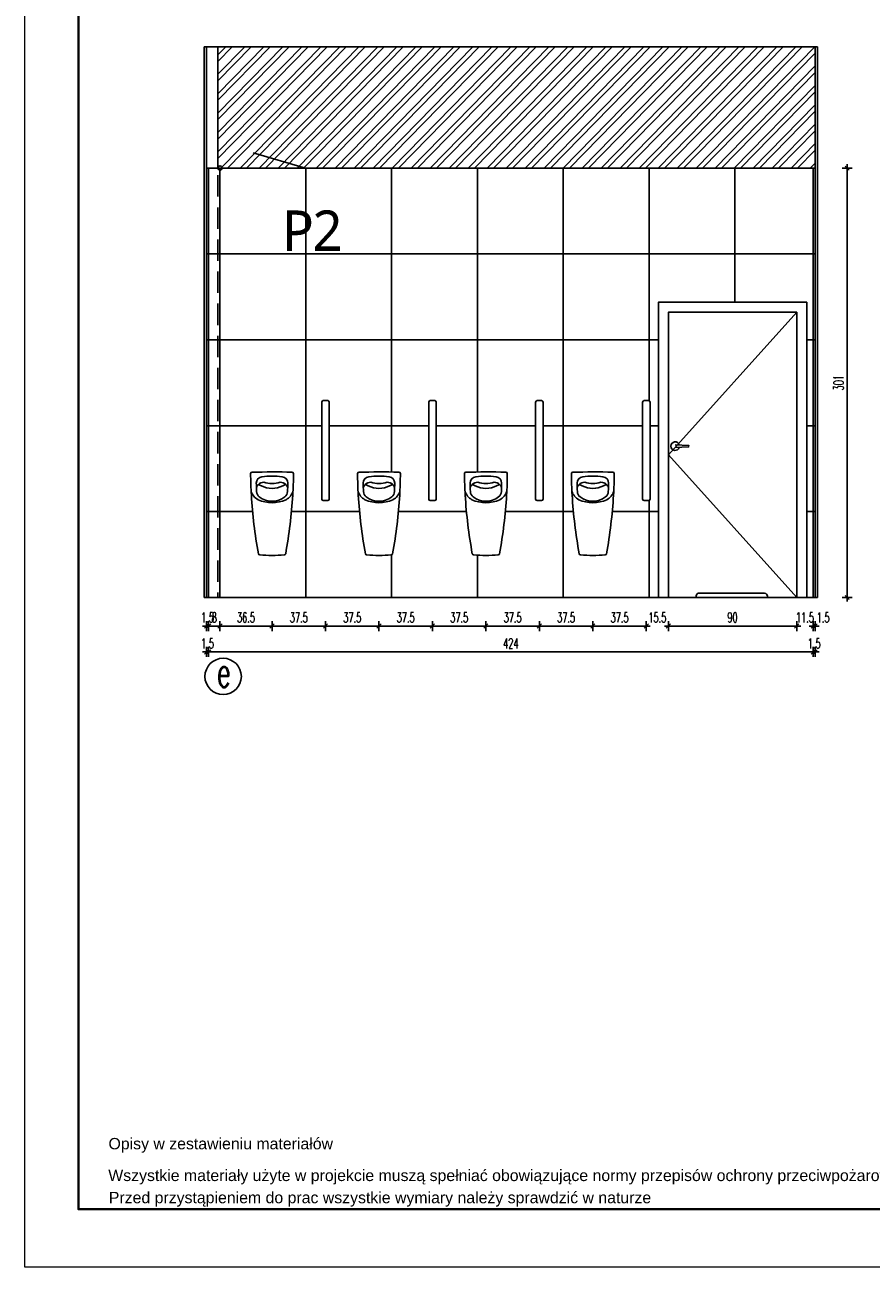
# Model space of a CAD drawing. Header units: centimetres. Extents: x -15121 to 30567, y -60641 to 0.
# Tile 169 of 256: x 10389 to 10983, y -27541 to -26670. Entities that reach past the tile are written whole.
import ezdxf

# ---------------------------------------------------------------- set-up
doc = ezdxf.new("R2010")
doc.units = ezdxf.units.CM
doc.header["$LTSCALE"] = 60
doc.linetypes.add('( Dashed )', pattern=[0.75, 0.5, -0.25])
doc.layers.add('A Obramowanie', color=7, linetype='Continuous', lineweight=15, plot=False)
doc.layers.add('A Ramka', color=5, linetype='Continuous', lineweight=40)
doc.layers.add('AIKA tabelka ogólna 25', color=7, linetype='Continuous', lineweight=20)
for name, color, linetype in [('AIKA oznaczenia okładzin', 5, 'Continuous'), ('AIKA oznaczenia widoków', 30, 'Continuous'), ('AIKA powierzchnie', 6, 'Continuous'), ('AIKA sanitariaty', 7, 'Continuous'), ('AIKA sufity podwieszane', 8, 'Continuous'), ('AIKA TYNK', 5, 'Continuous'), ('AIKA widoki wymiarowanie', 7, 'Continuous'), ('AIKA widokowe', 7, 'Continuous'), ('AIKA ŚCIANA', 8, 'Continuous')]:
    doc.layers.add(name, color=color, linetype=linetype)
doc.styles.add('Annotative', font='arial.ttf')
doc.styles.add('RomanS', font='romans.shx')
doc.styles.add('SŁAWKA', font='simplex.shx', dxfattribs={"height": 12.5})
doc.styles.add('wymiar', font='txt.shx', dxfattribs={"width": 0.6})
doc.dimstyles.new('Dwudziestka', dxfattribs={"dimtxt": 7, "dimasz": 0.7, "dimexe": 5, "dimexo": 0, "dimgap": 2.5, "dimtad": 1, "dimtoh": 1, "dimdec": 3, "dimrnd": 0.5, "dimdsep": 46, "dimtxsty": 'wymiar', "dimblk": 'znacznik', "dimcen": 0, "dimdle": 5, "dimse1": 1, "dimse2": 1, "dimclrd": 256, "dimclre": 256, "dimclrt": 256, "dimadec": 0, "dimazin": 0, "dimtfac": 0.4, "dimtdec": 3, "dimtix": 1, "dimtofl": 0, "dimtmove": 2, "dimatfit": 3, "dimldrblk": 'znacznik', "dimfxl": 1, "dimtolj": 1, "dimarcsym": 0})
pattern_1 = [(45.6, (4466.2785, -1566.11), (-6.8053523, 6.6642933), []), (45.6, (4470.768, -1566.063), (-6.8053523, 6.6642933), [])]

# ---------------------------------------------------------------- blocks, each defined once
blk = doc.blocks.new('SL pisuar przod')
at = {"layer": 'AIKA sanitariaty'}
blk.add_lwpolyline([(18.84, 42.19, 0.017225), (19.33, 57.24, 0.395332), (18.31, 58.25, 0.012627), (-9.67, 58.24, 0.390246), (-10.67, 57.24, 0.017225), (-10.19, 42.19, 0.030383), (-5.23, 1.05, 0.341898), (-4.32, 0.23, 0.018087), (4.33, -0.08, 0.018087), (12.97, 0.23, 0.341898), (13.89, 1.05, 0.030383)], format="xyb", close=True, dxfattribs=at)
for centre, radius, start, end in [((-2.21, 50.63), 4.5, 96.86898, 180.85539), ((4.33, 0.46), 55.1, 82.61749, 97.38251), ((10.87, 50.63), 4.5, 359.14461, 83.13102), ((-1.13, 47.35), 9.47, 194.50766, 242.57722), ((192.38, 53.53), 199.12, 180.85539, 182.56959), ((-0.89, 45.21), 6.23, 135, 157.63807), ((-1.54, 44.83), 5, 182.56959, 232.11046), ((-1.49, 45.89), 5.32, 88.77604, 135.56873), ((-7.33, 41.98), 7.91, 58.05139, 75.05437), ((4.45, 63.15), 16.33, 242.28656, 269.57806), ((4.06, 66.44), 16.17, 250.35577, 270.95071), ((4.2, 63.15), 16.33, 270.42194, 297.71344), ((4.59, 66.44), 16.17, 269.04929, 289.64423), ((10.14, 45.89), 5.32, 44.43127, 91.22396), ((15.98, 41.98), 7.91, 104.94563, 121.94861), ((10.19, 44.83), 5, 307.88954, 357.43041), ((9.54, 45.21), 6.23, 22.36193, 45), ((9.78, 47.35), 9.47, 297.42278, 345.49234), ((-183.73, 53.53), 199.12, 357.43041, 359.14461), ((4.33, 60.65), 23.82, 245.66247, 294.33753), ((4.33, 52.37), 14.55, 232.11042, 307.88958)]:
    blk.add_arc(centre, radius, start, end, dxfattribs=at)
blk = doc.blocks.new('znacznik')
at = {"color": 0}
for points in [[(-4, 0), (4, 0)], [(0, -5), (0, 5)]]:
    blk.add_lwpolyline(points, dxfattribs=at)
at = {"color": 1}
blk.add_lwpolyline([(-2.1, -2.1), (2.1, 2.1)], dxfattribs=at)
blk = doc.blocks.new('*D6396')
at = {"layer": 'AIKA widoki wymiarowanie', "lineweight": -2, "transparency": 16777216}
for p, q in [((10515.74, -27091.63), (10515.04, -27091.63)), ((10518.64, -27091.63), (10519.34, -27091.63))]:
    blk.add_line(p, q, dxfattribs=at)
at = {"layer": 'Defpoints', "color": 0, "transparency": 16777216}
for p in [(10516.44, -27071.59), (10517.94, -27071.59), (10517.94, -27091.63)]:
    blk.add_point(p, dxfattribs=at)
at = {"layer": 'AIKA widoki wymiarowanie', "lineweight": -2, "transparency": 16777216, "xscale": 0.7, "yscale": 0.7, "zscale": 0.7}
blk.add_blockref('znacznik', (10516.44, -27091.63), dxfattribs=at)
at = {"layer": 'AIKA widoki wymiarowanie', "lineweight": -2, "transparency": 16777216, "xscale": 0.7, "yscale": 0.7, "zscale": 0.7, "rotation": 180}
blk.add_blockref('znacznik', (10517.94, -27091.63), dxfattribs=at)
at = {"layer": 'AIKA widoki wymiarowanie', "transparency": 16777216, "insert": (10517.19, -27085.63), "char_height": 7, "attachment_point": 5, "style": 'wymiar'}
blk.add_mtext('\\A1;1.5', dxfattribs=at)
blk = doc.blocks.new('*D6397')
at = {"layer": 'AIKA widoki wymiarowanie', "lineweight": -2, "transparency": 16777216}
blk.add_line((10518.64, -27091.63), (10525.24, -27091.63), dxfattribs=at)
at = {"layer": 'Defpoints', "color": 0, "transparency": 16777216}
for p in [(10517.94, -27071.59), (10525.94, -27071.59), (10525.94, -27091.63)]:
    blk.add_point(p, dxfattribs=at)
at = {"layer": 'AIKA widoki wymiarowanie', "lineweight": -2, "transparency": 16777216, "xscale": 0.7, "yscale": 0.7, "zscale": 0.7, "rotation": 180}
blk.add_blockref('znacznik', (10517.94, -27091.63), dxfattribs=at)
at = {"layer": 'AIKA widoki wymiarowanie', "lineweight": -2, "transparency": 16777216, "xscale": 0.7, "yscale": 0.7, "zscale": 0.7}
blk.add_blockref('znacznik', (10525.94, -27091.63), dxfattribs=at)
at = {"layer": 'AIKA widoki wymiarowanie', "transparency": 16777216, "insert": (10521.94, -27085.63), "char_height": 7, "attachment_point": 5, "style": 'wymiar'}
blk.add_mtext('\\A1;8', dxfattribs=at)
blk = doc.blocks.new('*D6398')
at = {"layer": 'AIKA widoki wymiarowanie', "lineweight": -2, "transparency": 16777216}
blk.add_line((10526.64, -27091.63), (10561.75, -27091.63), dxfattribs=at)
at = {"layer": 'Defpoints', "color": 0, "transparency": 16777216}
for p in [(10562.45, -27042.09), (10525.94, -27071.59), (10562.45, -27091.63)]:
    blk.add_point(p, dxfattribs=at)
at = {"layer": 'AIKA widoki wymiarowanie', "lineweight": -2, "transparency": 16777216, "xscale": 0.7, "yscale": 0.7, "zscale": 0.7, "rotation": 180}
blk.add_blockref('znacznik', (10525.94, -27091.63), dxfattribs=at)
at = {"layer": 'AIKA widoki wymiarowanie', "lineweight": -2, "transparency": 16777216, "xscale": 0.7, "yscale": 0.7, "zscale": 0.7}
blk.add_blockref('znacznik', (10562.45, -27091.63), dxfattribs=at)
at = {"layer": 'AIKA widoki wymiarowanie', "transparency": 16777216, "insert": (10544.2, -27085.63), "char_height": 7, "attachment_point": 5, "style": 'wymiar'}
blk.add_mtext('\\A1;36.5', dxfattribs=at)
blk = doc.blocks.new('*D6399')
at = {"layer": 'AIKA widoki wymiarowanie', "lineweight": -2, "transparency": 16777216}
blk.add_line((10563.15, -27091.63), (10599.24, -27091.63), dxfattribs=at)
at = {"layer": 'Defpoints', "color": 0, "transparency": 16777216}
for p in [(10599.94, -27003.59), (10562.45, -27042.09), (10599.94, -27091.63)]:
    blk.add_point(p, dxfattribs=at)
at = {"layer": 'AIKA widoki wymiarowanie', "lineweight": -2, "transparency": 16777216, "xscale": 0.7, "yscale": 0.7, "zscale": 0.7, "rotation": 180}
blk.add_blockref('znacznik', (10562.45, -27091.63), dxfattribs=at)
at = {"layer": 'AIKA widoki wymiarowanie', "lineweight": -2, "transparency": 16777216, "xscale": 0.7, "yscale": 0.7, "zscale": 0.7}
blk.add_blockref('znacznik', (10599.94, -27091.63), dxfattribs=at)
at = {"layer": 'AIKA widoki wymiarowanie', "transparency": 16777216, "insert": (10581.2, -27085.63), "char_height": 7, "attachment_point": 5, "style": 'wymiar'}
blk.add_mtext('\\A1;37.5', dxfattribs=at)
blk = doc.blocks.new('*D6400')
at = {"layer": 'AIKA widoki wymiarowanie', "lineweight": -2, "transparency": 16777216}
blk.add_line((10600.64, -27091.63), (10636.74, -27091.63), dxfattribs=at)
at = {"layer": 'Defpoints', "color": 0, "transparency": 16777216}
for p in [(10637.44, -26983.59), (10599.94, -27003.59), (10637.44, -27091.63)]:
    blk.add_point(p, dxfattribs=at)
at = {"layer": 'AIKA widoki wymiarowanie', "lineweight": -2, "transparency": 16777216, "xscale": 0.7, "yscale": 0.7, "zscale": 0.7, "rotation": 180}
blk.add_blockref('znacznik', (10599.94, -27091.63), dxfattribs=at)
at = {"layer": 'AIKA widoki wymiarowanie', "lineweight": -2, "transparency": 16777216, "xscale": 0.7, "yscale": 0.7, "zscale": 0.7}
blk.add_blockref('znacznik', (10637.44, -27091.63), dxfattribs=at)
at = {"layer": 'AIKA widoki wymiarowanie', "transparency": 16777216, "insert": (10618.69, -27085.63), "char_height": 7, "attachment_point": 5, "style": 'wymiar'}
blk.add_mtext('\\A1;37.5', dxfattribs=at)
blk = doc.blocks.new('*D6401')
at = {"layer": 'AIKA widoki wymiarowanie', "lineweight": -2, "transparency": 16777216}
blk.add_line((10638.14, -27091.63), (10674.24, -27091.63), dxfattribs=at)
at = {"layer": 'Defpoints', "color": 0, "transparency": 16777216}
for p in [(10637.44, -26983.59), (10674.94, -27003.59), (10674.94, -27091.63)]:
    blk.add_point(p, dxfattribs=at)
at = {"layer": 'AIKA widoki wymiarowanie', "lineweight": -2, "transparency": 16777216, "xscale": 0.7, "yscale": 0.7, "zscale": 0.7, "rotation": 180}
blk.add_blockref('znacznik', (10637.44, -27091.63), dxfattribs=at)
at = {"layer": 'AIKA widoki wymiarowanie', "lineweight": -2, "transparency": 16777216, "xscale": 0.7, "yscale": 0.7, "zscale": 0.7}
blk.add_blockref('znacznik', (10674.94, -27091.63), dxfattribs=at)
at = {"layer": 'AIKA widoki wymiarowanie', "transparency": 16777216, "insert": (10656.19, -27085.63), "char_height": 7, "attachment_point": 5, "style": 'wymiar'}
blk.add_mtext('\\A1;37.5', dxfattribs=at)
blk = doc.blocks.new('*D6402')
at = {"layer": 'AIKA widoki wymiarowanie', "lineweight": -2, "transparency": 16777216}
blk.add_line((10675.64, -27091.63), (10711.74, -27091.63), dxfattribs=at)
at = {"layer": 'Defpoints', "color": 0, "transparency": 16777216}
for p in [(10712.44, -26983.59), (10674.94, -27003.59), (10712.44, -27091.63)]:
    blk.add_point(p, dxfattribs=at)
at = {"layer": 'AIKA widoki wymiarowanie', "lineweight": -2, "transparency": 16777216, "xscale": 0.7, "yscale": 0.7, "zscale": 0.7, "rotation": 180}
blk.add_blockref('znacznik', (10674.94, -27091.63), dxfattribs=at)
at = {"layer": 'AIKA widoki wymiarowanie', "lineweight": -2, "transparency": 16777216, "xscale": 0.7, "yscale": 0.7, "zscale": 0.7}
blk.add_blockref('znacznik', (10712.44, -27091.63), dxfattribs=at)
at = {"layer": 'AIKA widoki wymiarowanie', "transparency": 16777216, "insert": (10693.69, -27085.63), "char_height": 7, "attachment_point": 5, "style": 'wymiar'}
blk.add_mtext('\\A1;37.5', dxfattribs=at)
blk = doc.blocks.new('*D6403')
at = {"layer": 'AIKA widoki wymiarowanie', "lineweight": -2, "transparency": 16777216}
blk.add_line((10713.14, -27091.63), (10749.24, -27091.63), dxfattribs=at)
at = {"layer": 'Defpoints', "color": 0, "transparency": 16777216}
for p in [(10712.44, -26983.59), (10749.94, -27003.59), (10749.94, -27091.63)]:
    blk.add_point(p, dxfattribs=at)
at = {"layer": 'AIKA widoki wymiarowanie', "lineweight": -2, "transparency": 16777216, "xscale": 0.7, "yscale": 0.7, "zscale": 0.7, "rotation": 180}
blk.add_blockref('znacznik', (10712.44, -27091.63), dxfattribs=at)
at = {"layer": 'AIKA widoki wymiarowanie', "lineweight": -2, "transparency": 16777216, "xscale": 0.7, "yscale": 0.7, "zscale": 0.7}
blk.add_blockref('znacznik', (10749.94, -27091.63), dxfattribs=at)
at = {"layer": 'AIKA widoki wymiarowanie', "transparency": 16777216, "insert": (10731.19, -27085.63), "char_height": 7, "attachment_point": 5, "style": 'wymiar'}
blk.add_mtext('\\A1;37.5', dxfattribs=at)
blk = doc.blocks.new('*D6404')
at = {"layer": 'AIKA widoki wymiarowanie', "lineweight": -2, "transparency": 16777216}
blk.add_line((10750.64, -27091.63), (10786.74, -27091.63), dxfattribs=at)
at = {"layer": 'Defpoints', "color": 0, "transparency": 16777216}
for p in [(10787.44, -26983.59), (10749.94, -27003.59), (10787.44, -27091.63)]:
    blk.add_point(p, dxfattribs=at)
at = {"layer": 'AIKA widoki wymiarowanie', "lineweight": -2, "transparency": 16777216, "xscale": 0.7, "yscale": 0.7, "zscale": 0.7, "rotation": 180}
blk.add_blockref('znacznik', (10749.94, -27091.63), dxfattribs=at)
at = {"layer": 'AIKA widoki wymiarowanie', "lineweight": -2, "transparency": 16777216, "xscale": 0.7, "yscale": 0.7, "zscale": 0.7}
blk.add_blockref('znacznik', (10787.44, -27091.63), dxfattribs=at)
at = {"layer": 'AIKA widoki wymiarowanie', "transparency": 16777216, "insert": (10768.69, -27085.63), "char_height": 7, "attachment_point": 5, "style": 'wymiar'}
blk.add_mtext('\\A1;37.5', dxfattribs=at)
blk = doc.blocks.new('*D6405')
at = {"layer": 'AIKA widoki wymiarowanie', "lineweight": -2, "transparency": 16777216}
blk.add_line((10788.14, -27091.63), (10824.24, -27091.63), dxfattribs=at)
at = {"layer": 'Defpoints', "color": 0, "transparency": 16777216}
for p in [(10787.44, -26983.59), (10824.94, -27003.59), (10824.94, -27091.63)]:
    blk.add_point(p, dxfattribs=at)
at = {"layer": 'AIKA widoki wymiarowanie', "lineweight": -2, "transparency": 16777216, "xscale": 0.7, "yscale": 0.7, "zscale": 0.7, "rotation": 180}
blk.add_blockref('znacznik', (10787.44, -27091.63), dxfattribs=at)
at = {"layer": 'AIKA widoki wymiarowanie', "lineweight": -2, "transparency": 16777216, "xscale": 0.7, "yscale": 0.7, "zscale": 0.7}
blk.add_blockref('znacznik', (10824.94, -27091.63), dxfattribs=at)
at = {"layer": 'AIKA widoki wymiarowanie', "transparency": 16777216, "insert": (10806.19, -27085.63), "char_height": 7, "attachment_point": 5, "style": 'wymiar'}
blk.add_mtext('\\A1;37.5', dxfattribs=at)
blk = doc.blocks.new('*D6406')
at = {"layer": 'AIKA widoki wymiarowanie', "lineweight": -2, "transparency": 16777216}
for p, q in [((10824.24, -27091.63), (10823.54, -27091.63)), ((10841.14, -27091.63), (10841.84, -27091.63))]:
    blk.add_line(p, q, dxfattribs=at)
at = {"layer": 'Defpoints', "color": 0, "transparency": 16777216}
for p in [(10824.94, -27003.59), (10840.44, -27071.59), (10840.44, -27091.63)]:
    blk.add_point(p, dxfattribs=at)
at = {"layer": 'AIKA widoki wymiarowanie', "lineweight": -2, "transparency": 16777216, "xscale": 0.7, "yscale": 0.7, "zscale": 0.7}
blk.add_blockref('znacznik', (10824.94, -27091.63), dxfattribs=at)
at = {"layer": 'AIKA widoki wymiarowanie', "lineweight": -2, "transparency": 16777216, "xscale": 0.7, "yscale": 0.7, "zscale": 0.7, "rotation": 180}
blk.add_blockref('znacznik', (10840.44, -27091.63), dxfattribs=at)
at = {"layer": 'AIKA widoki wymiarowanie', "transparency": 16777216, "insert": (10832.69, -27085.63), "char_height": 7, "attachment_point": 5, "style": 'wymiar'}
blk.add_mtext('\\A1;15.5', dxfattribs=at)
blk = doc.blocks.new('*D6407')
at = {"layer": 'AIKA widoki wymiarowanie', "lineweight": -2, "transparency": 16777216}
blk.add_line((10841.14, -27091.63), (10929.74, -27091.63), dxfattribs=at)
at = {"layer": 'Defpoints', "color": 0, "transparency": 16777216}
for p in [(10840.44, -27071.59), (10930.44, -27071.59), (10930.44, -27091.63)]:
    blk.add_point(p, dxfattribs=at)
at = {"layer": 'AIKA widoki wymiarowanie', "lineweight": -2, "transparency": 16777216, "xscale": 0.7, "yscale": 0.7, "zscale": 0.7, "rotation": 180}
blk.add_blockref('znacznik', (10840.44, -27091.63), dxfattribs=at)
at = {"layer": 'AIKA widoki wymiarowanie', "lineweight": -2, "transparency": 16777216, "xscale": 0.7, "yscale": 0.7, "zscale": 0.7}
blk.add_blockref('znacznik', (10930.44, -27091.63), dxfattribs=at)
at = {"layer": 'AIKA widoki wymiarowanie', "transparency": 16777216, "insert": (10885.44, -27085.63), "char_height": 7, "attachment_point": 5, "style": 'wymiar'}
blk.add_mtext('\\A1;90', dxfattribs=at)
blk = doc.blocks.new('*D6408')
at = {"layer": 'AIKA widoki wymiarowanie', "lineweight": -2, "transparency": 16777216}
for p, q in [((10929.74, -27091.63), (10929.04, -27091.63)), ((10942.64, -27091.63), (10943.34, -27091.63))]:
    blk.add_line(p, q, dxfattribs=at)
at = {"layer": 'Defpoints', "color": 0, "transparency": 16777216}
for p in [(10930.44, -27071.59), (10941.94, -27071.59), (10941.94, -27091.63)]:
    blk.add_point(p, dxfattribs=at)
at = {"layer": 'AIKA widoki wymiarowanie', "lineweight": -2, "transparency": 16777216, "xscale": 0.7, "yscale": 0.7, "zscale": 0.7}
blk.add_blockref('znacznik', (10930.44, -27091.63), dxfattribs=at)
at = {"layer": 'AIKA widoki wymiarowanie', "lineweight": -2, "transparency": 16777216, "xscale": 0.7, "yscale": 0.7, "zscale": 0.7, "rotation": 180}
blk.add_blockref('znacznik', (10941.94, -27091.63), dxfattribs=at)
at = {"layer": 'AIKA widoki wymiarowanie', "transparency": 16777216, "insert": (10936.19, -27085.63), "char_height": 7, "attachment_point": 5, "style": 'wymiar'}
blk.add_mtext('\\A1;11.5', dxfattribs=at)
blk = doc.blocks.new('*D6409')
at = {"layer": 'AIKA widoki wymiarowanie', "lineweight": -2, "transparency": 16777216}
for p, q in [((10941.24, -27091.63), (10940.54, -27091.63)), ((10944.11, -27091.63), (10944.81, -27091.63))]:
    blk.add_line(p, q, dxfattribs=at)
at = {"layer": 'Defpoints', "color": 0, "transparency": 16777216}
for p in [(10941.94, -27071.59), (10943.41, -27071.59), (10943.41, -27091.63)]:
    blk.add_point(p, dxfattribs=at)
at = {"layer": 'AIKA widoki wymiarowanie', "lineweight": -2, "transparency": 16777216, "xscale": 0.7, "yscale": 0.7, "zscale": 0.7}
blk.add_blockref('znacznik', (10941.94, -27091.63), dxfattribs=at)
at = {"layer": 'AIKA widoki wymiarowanie', "lineweight": -2, "transparency": 16777216, "xscale": 0.7, "yscale": 0.7, "zscale": 0.7, "rotation": 180}
blk.add_blockref('znacznik', (10943.41, -27091.63), dxfattribs=at)
at = {"layer": 'AIKA widoki wymiarowanie', "transparency": 16777216, "insert": (10948.96, -27085.63), "char_height": 7, "attachment_point": 5, "style": 'wymiar'}
blk.add_mtext('\\A1;1.5', dxfattribs=at)
blk = doc.blocks.new('*D6300')
at = {"layer": 'AIKA widoki wymiarowanie', "lineweight": -2, "transparency": 16777216}
for p, q in [((10515.74, -27109.8), (10515.04, -27109.8)), ((10518.64, -27109.8), (10519.34, -27109.8))]:
    blk.add_line(p, q, dxfattribs=at)
at = {"layer": 'Defpoints', "color": 0, "transparency": 16777216}
for p in [(10516.44, -27071.59), (10517.94, -27071.59), (10517.94, -27109.8)]:
    blk.add_point(p, dxfattribs=at)
at = {"layer": 'AIKA widoki wymiarowanie', "lineweight": -2, "transparency": 16777216, "xscale": 0.7, "yscale": 0.7, "zscale": 0.7}
blk.add_blockref('znacznik', (10516.44, -27109.8), dxfattribs=at)
at = {"layer": 'AIKA widoki wymiarowanie', "lineweight": -2, "transparency": 16777216, "xscale": 0.7, "yscale": 0.7, "zscale": 0.7, "rotation": 180}
blk.add_blockref('znacznik', (10517.94, -27109.8), dxfattribs=at)
at = {"layer": 'AIKA widoki wymiarowanie', "transparency": 16777216, "insert": (10517.19, -27103.8), "char_height": 7, "attachment_point": 5, "style": 'wymiar'}
blk.add_mtext('\\A1;1.5', dxfattribs=at)
blk = doc.blocks.new('*D6301')
at = {"layer": 'AIKA widoki wymiarowanie', "lineweight": -2, "transparency": 16777216}
blk.add_line((10518.64, -27109.8), (10941.24, -27109.8), dxfattribs=at)
at = {"layer": 'Defpoints', "color": 0, "transparency": 16777216}
for p in [(10517.94, -27071.59), (10941.94, -27071.59), (10941.94, -27109.8)]:
    blk.add_point(p, dxfattribs=at)
at = {"layer": 'AIKA widoki wymiarowanie', "lineweight": -2, "transparency": 16777216, "xscale": 0.7, "yscale": 0.7, "zscale": 0.7, "rotation": 180}
blk.add_blockref('znacznik', (10517.94, -27109.8), dxfattribs=at)
at = {"layer": 'AIKA widoki wymiarowanie', "lineweight": -2, "transparency": 16777216, "xscale": 0.7, "yscale": 0.7, "zscale": 0.7}
blk.add_blockref('znacznik', (10941.94, -27109.8), dxfattribs=at)
at = {"layer": 'AIKA widoki wymiarowanie', "transparency": 16777216, "insert": (10729.94, -27103.8), "char_height": 7, "attachment_point": 5, "style": 'wymiar'}
blk.add_mtext('\\A1;424', dxfattribs=at)
blk = doc.blocks.new('*D6302')
at = {"layer": 'AIKA widoki wymiarowanie', "lineweight": -2, "transparency": 16777216}
for p, q in [((10941.24, -27109.8), (10940.54, -27109.8)), ((10944.11, -27109.8), (10944.81, -27109.8))]:
    blk.add_line(p, q, dxfattribs=at)
at = {"layer": 'Defpoints', "color": 0, "transparency": 16777216}
for p in [(10941.94, -27071.59), (10943.41, -27071.59), (10943.41, -27109.8)]:
    blk.add_point(p, dxfattribs=at)
at = {"layer": 'AIKA widoki wymiarowanie', "lineweight": -2, "transparency": 16777216, "xscale": 0.7, "yscale": 0.7, "zscale": 0.7}
blk.add_blockref('znacznik', (10941.94, -27109.8), dxfattribs=at)
at = {"layer": 'AIKA widoki wymiarowanie', "lineweight": -2, "transparency": 16777216, "xscale": 0.7, "yscale": 0.7, "zscale": 0.7, "rotation": 180}
blk.add_blockref('znacznik', (10943.41, -27109.8), dxfattribs=at)
at = {"layer": 'AIKA widoki wymiarowanie', "transparency": 16777216, "insert": (10942.67, -27103.8), "char_height": 7, "attachment_point": 5, "style": 'wymiar'}
blk.add_mtext('\\A1;1.5', dxfattribs=at)
blk = doc.blocks.new('*D6410')
at = {"layer": 'AIKA widoki wymiarowanie', "lineweight": -2, "transparency": 16777216}
blk.add_line((10965.82, -26771.29), (10965.82, -27070.89), dxfattribs=at)
at = {"layer": 'Defpoints', "color": 0, "transparency": 16777216}
for p in [(10746.48, -26770.59), (10746.48, -27071.59), (10965.82, -27071.59)]:
    blk.add_point(p, dxfattribs=at)
at = {"layer": 'AIKA widoki wymiarowanie', "lineweight": -2, "transparency": 16777216, "xscale": 0.7, "yscale": 0.7, "zscale": 0.7}
for p, rotation in [((10965.82, -26770.59), 90), ((10965.82, -27071.59), 270)]:
    blk.add_blockref('znacznik', p, dxfattribs=dict(at, rotation=rotation))
at = {"layer": 'AIKA widoki wymiarowanie', "transparency": 16777216, "insert": (10959.82, -26921.09), "char_height": 7, "attachment_point": 5, "rotation": 90, "style": 'wymiar'}
blk.add_mtext('\\A1;301', dxfattribs=at)

msp = doc.modelspace()

# ---------------------------------------------------------------- hatches: boundary and pattern name
at = {"layer": 'AIKA sufity podwieszane', "transparency": 33554610}
h = msp.add_hatch(dxfattribs=at)
h.set_pattern_fill('ANSI32', color=8, angle=0.6)
h.set_pattern_definition(pattern_1)
h.paths.add_polyline_path([(11584.9494, -26117.5987), (11157.9494, -26117.5987), (11157.9494, -26202.5987), (11584.9494, -26202.5987)])
h.paths.add_polyline_path([(12081.094, -27428.3228), (12163.2602, -27428.3228), (12163.2602, -27404.0522), (12081.094, -27404.0522)], flags=9)
h.paths.add_polyline_path([(12114.3702, -27401.1671), (12330.3134, -27401.1671), (12330.3134, -27377.6842), (12114.3702, -27377.6842)], flags=9)
h.paths.add_polyline_path([(12002.4864, -27495.7987), (12060.0402, -27495.7987), (12060.0402, -27471.4304), (12002.4864, -27471.4304)], flags=9)
h.paths.add_polyline_path([(11930.778, -27431.4066), (12012.9714, -27431.4066), (12012.9714, -27407.1523), (11930.778, -27407.1523)], flags=9)
h.paths.add_polyline_path([(12003.6509, -27363.3126), (12519.4158, -27363.3126), (12519.4158, -27327.3381), (12003.6509, -27327.3381)], flags=9)
h.paths.add_polyline_path([(11967.1775, -27382.7098), (12564.7628, -27382.7098), (12564.7628, -27357.3546), (11967.1775, -27357.3546)], flags=9)
h.paths.add_polyline_path([(12288.6922, -27501.0627), (12423.7404, -27501.0627), (12423.7404, -27470.1832), (12288.6922, -27470.1832)], flags=9)
h.paths.add_polyline_path([(11932.4463, -27495.6231), (12002.4419, -27495.6231), (12002.4419, -27470.9456), (11932.4463, -27470.9456)], flags=9)
h.paths.add_polyline_path([(11932.4843, -27462.0595), (11994.0262, -27462.0595), (11994.0262, -27437.8052), (11932.4843, -27437.8052)], flags=9)
h.paths.add_polyline_path([(12074.5007, -27495.5716), (12259.3272, -27495.5716), (12259.3272, -27471.2033), (12074.5007, -27471.2033)], flags=9)
h.paths.add_polyline_path([(12083.149, -27467.6483), (12496.2862, -27467.6483), (12496.2862, -27436.3619), (12083.149, -27436.3619)], flags=9)
h.paths.add_polyline_path([(12483.5205, -27493.9928), (12503.8627, -27493.9928), (12503.8627, -27470.0477), (12483.5205, -27470.0477)], flags=9)
h.paths.add_polyline_path([(11513.2396, -27035.7614), (11551.7125, -27035.7592), (11551.7101, -26993.8772), (11513.2372, -26993.8794)], flags=9)
h.paths.add_polyline_path([(11060.4933, -27035.7614), (11098.9662, -27035.7592), (11098.9638, -26993.8772), (11060.4909, -26993.8794)], flags=9)
h.paths.add_polyline_path([(11919.1026, -26980.6538), (11990.4597, -26980.6538), (11990.4597, -26967.1538), (11919.1026, -26967.1538)], flags=9)
h.paths.add_polyline_path([(11917.5413, -27058.0538), (11988.8984, -27058.0538), (11988.8984, -27044.5538), (11917.5413, -27044.5538)], flags=9)
h.paths.add_polyline_path([(11700.1916, -26844.6838), (11755.1529, -26844.6806), (11755.1495, -26784.8493), (11700.1882, -26784.8524)], flags=9)
h.paths.add_polyline_path([(11427.3267, -26845.5688), (11482.288, -26845.5656), (11482.2845, -26785.7342), (11427.3233, -26785.7374)], flags=9)
h.paths.add_polyline_path([(11294.0432, -26979.8538), (11365.4003, -26979.8538), (11365.4003, -26966.3538), (11294.0432, -26966.3538)], flags=9)
h.paths.add_polyline_path([(11295.6045, -27057.2538), (11366.9616, -27057.2538), (11366.9616, -27043.7538), (11295.6045, -27043.7538)], flags=9)
h.paths.add_polyline_path([(11521.8166, -26931.977), (11552.5502, -26931.977), (11552.5502, -26881.6152), (11521.8166, -26881.6152)], flags=9)
h.paths.add_polyline_path([(11232.9438, -26931.977), (11263.6773, -26931.977), (11263.6773, -26881.6152), (11232.9438, -26881.6152)], flags=9)
h.paths.add_polyline_path([(11157.3038, -26932.0267), (11188.0374, -26932.0267), (11188.0374, -26881.6649), (11157.3038, -26881.6649)], flags=9)
h.paths.add_polyline_path([(11072.9438, -26931.977), (11103.6773, -26931.977), (11103.6773, -26881.6152), (11072.9438, -26881.6152)], flags=9)
h.paths.add_polyline_path([(11054.4564, -26845.5688), (11109.4177, -26845.5656), (11109.4142, -26785.7342), (11054.4529, -26785.7374)], flags=9)
h.paths.add_polyline_path([(10559.4245, -26844.6838), (10614.3858, -26844.6806), (10614.3823, -26784.8493), (10559.421, -26784.8524)], flags=9)
h.paths.add_polyline_path([(12171.0529, -26276.6882), (12226.0142, -26276.685), (12226.0107, -26216.8536), (12171.0495, -26216.8568)], flags=9)
h.paths.add_polyline_path([(11673.2315, -26276.5731), (11728.1928, -26276.57), (11728.1894, -26216.7386), (11673.2281, -26216.7417)], flags=9)
h.paths.add_polyline_path([(10783.8877, -26276.6882), (10838.8489, -26276.685), (10838.8455, -26216.8536), (10783.8842, -26216.8568)], flags=9)
h.paths.add_polyline_path([(10559.4245, -26276.6882), (10614.3858, -26276.685), (10614.3823, -26216.8536), (10559.421, -26216.8568)], flags=9)
h.paths.add_polyline_path([(10474.541, -26085.4251), (10703.7361, -26085.4251), (10703.7361, -26028.0612), (10474.541, -26028.0612)], flags=9)
h = msp.add_hatch(dxfattribs=at)
h.set_pattern_fill('ANSI32', color=8, angle=0.6)
h.set_pattern_definition(pattern_1)
h.paths.add_polyline_path([(12093.9146, -26117.5987), (11666.9146, -26117.5987), (11666.9146, -26202.5987, -1), (11669.9146, -26202.5987), (12092.4146, -26202.5987), (12093.9146, -26202.5987)])
h.paths.add_polyline_path([(12081.094, -27428.3228), (12163.2602, -27428.3228), (12163.2602, -27404.0522), (12081.094, -27404.0522)], flags=9)
h.paths.add_polyline_path([(12114.3702, -27401.1671), (12330.3134, -27401.1671), (12330.3134, -27377.6842), (12114.3702, -27377.6842)], flags=9)
h.paths.add_polyline_path([(12002.4864, -27495.7987), (12060.0402, -27495.7987), (12060.0402, -27471.4304), (12002.4864, -27471.4304)], flags=9)
h.paths.add_polyline_path([(11930.778, -27431.4066), (12012.9714, -27431.4066), (12012.9714, -27407.1523), (11930.778, -27407.1523)], flags=9)
h.paths.add_polyline_path([(12003.6509, -27363.3126), (12519.4158, -27363.3126), (12519.4158, -27327.3381), (12003.6509, -27327.3381)], flags=9)
h.paths.add_polyline_path([(11967.1775, -27382.7098), (12564.7628, -27382.7098), (12564.7628, -27357.3546), (11967.1775, -27357.3546)], flags=9)
h.paths.add_polyline_path([(12288.6922, -27501.0627), (12423.7404, -27501.0627), (12423.7404, -27470.1832), (12288.6922, -27470.1832)], flags=9)
h.paths.add_polyline_path([(11932.4463, -27495.6231), (12002.4419, -27495.6231), (12002.4419, -27470.9456), (11932.4463, -27470.9456)], flags=9)
h.paths.add_polyline_path([(11932.4843, -27462.0595), (11994.0262, -27462.0595), (11994.0262, -27437.8052), (11932.4843, -27437.8052)], flags=9)
h.paths.add_polyline_path([(12074.5007, -27495.5716), (12259.3272, -27495.5716), (12259.3272, -27471.2033), (12074.5007, -27471.2033)], flags=9)
h.paths.add_polyline_path([(12083.149, -27467.6483), (12496.2862, -27467.6483), (12496.2862, -27436.3619), (12083.149, -27436.3619)], flags=9)
h.paths.add_polyline_path([(12483.5205, -27493.9928), (12503.8627, -27493.9928), (12503.8627, -27470.0477), (12483.5205, -27470.0477)], flags=9)
h.paths.add_polyline_path([(11513.2396, -27035.7614), (11551.7125, -27035.7592), (11551.7101, -26993.8772), (11513.2372, -26993.8794)], flags=9)
h.paths.add_polyline_path([(11060.4933, -27035.7614), (11098.9662, -27035.7592), (11098.9638, -26993.8772), (11060.4909, -26993.8794)], flags=9)
h.paths.add_polyline_path([(11919.1026, -26980.6538), (11990.4597, -26980.6538), (11990.4597, -26967.1538), (11919.1026, -26967.1538)], flags=9)
h.paths.add_polyline_path([(11917.5413, -27058.0538), (11988.8984, -27058.0538), (11988.8984, -27044.5538), (11917.5413, -27044.5538)], flags=9)
h.paths.add_polyline_path([(11700.1916, -26844.6838), (11755.1529, -26844.6806), (11755.1495, -26784.8493), (11700.1882, -26784.8524)], flags=9)
h.paths.add_polyline_path([(11427.3267, -26845.5688), (11482.288, -26845.5656), (11482.2845, -26785.7342), (11427.3233, -26785.7374)], flags=9)
h.paths.add_polyline_path([(11294.0432, -26979.8538), (11365.4003, -26979.8538), (11365.4003, -26966.3538), (11294.0432, -26966.3538)], flags=9)
h.paths.add_polyline_path([(11295.6045, -27057.2538), (11366.9616, -27057.2538), (11366.9616, -27043.7538), (11295.6045, -27043.7538)], flags=9)
h.paths.add_polyline_path([(11521.8166, -26931.977), (11552.5502, -26931.977), (11552.5502, -26881.6152), (11521.8166, -26881.6152)], flags=9)
h.paths.add_polyline_path([(11232.9438, -26931.977), (11263.6773, -26931.977), (11263.6773, -26881.6152), (11232.9438, -26881.6152)], flags=9)
h.paths.add_polyline_path([(11157.3038, -26932.0267), (11188.0374, -26932.0267), (11188.0374, -26881.6649), (11157.3038, -26881.6649)], flags=9)
h.paths.add_polyline_path([(11072.9438, -26931.977), (11103.6773, -26931.977), (11103.6773, -26881.6152), (11072.9438, -26881.6152)], flags=9)
h.paths.add_polyline_path([(11054.4564, -26845.5688), (11109.4177, -26845.5656), (11109.4142, -26785.7342), (11054.4529, -26785.7374)], flags=9)
h.paths.add_polyline_path([(10559.4245, -26844.6838), (10614.3858, -26844.6806), (10614.3823, -26784.8493), (10559.421, -26784.8524)], flags=9)
h.paths.add_polyline_path([(12171.0529, -26276.6882), (12226.0142, -26276.685), (12226.0107, -26216.8536), (12171.0495, -26216.8568)], flags=9)
h.paths.add_polyline_path([(11673.2315, -26276.5731), (11728.1928, -26276.57), (11728.1894, -26216.7386), (11673.2281, -26216.7417)], flags=9)
h.paths.add_polyline_path([(10783.8877, -26276.6882), (10838.8489, -26276.685), (10838.8455, -26216.8536), (10783.8842, -26216.8568)], flags=9)
h.paths.add_polyline_path([(10559.4245, -26276.6882), (10614.3858, -26276.685), (10614.3823, -26216.8536), (10559.421, -26216.8568)], flags=9)
h.paths.add_polyline_path([(10474.541, -26085.4251), (10703.7361, -26085.4251), (10703.7361, -26028.0612), (10474.541, -26028.0612)], flags=9)
h = msp.add_hatch(dxfattribs=at)
h.set_pattern_fill('ANSI32', color=8, angle=0.6)
h.set_pattern_definition(pattern_1)
h.paths.add_polyline_path([(10943.4415, -26685.5943), (10943.4075, -26685.5943), (10524.4415, -26685.5943), (10524.4415, -26770.5943, -1), (10527.4415, -26770.5943), (10941.9415, -26770.5943), (10943.4415, -26770.5943)])
h.paths.add_polyline_path([(11272.8026, -26685.5943), (11048.3026, -26685.5943), (11048.3026, -26770.5943), (11272.8026, -26770.5943)])
h.paths.add_polyline_path([(11294.3026, -26685.5943), (11272.8026, -26685.5943), (11272.8026, -26770.5943), (11292.8026, -26770.5943), (11294.3026, -26770.5943)])
h.paths.add_polyline_path([(11043.721, -26754.8502), (11054.221, -26754.8502), (11054.221, -26744.3502), (11043.721, -26744.3502)], flags=9)
h.paths.add_polyline_path([(11082.471, -26754.8502), (11092.971, -26754.8502), (11092.971, -26744.3502), (11082.471, -26744.3502)], flags=24)
h.paths.add_polyline_path([(11160.9026, -26754.8502), (11170.7026, -26754.8502), (11170.7026, -26744.3502), (11160.9026, -26744.3502)], flags=24)
h.paths.add_polyline_path([(11244.0526, -26754.8502), (11254.5526, -26754.8502), (11254.5526, -26744.3502), (11244.0526, -26744.3502)], flags=24)
h.paths.add_polyline_path([(11288.3026, -26754.8502), (11298.8026, -26754.8502), (11298.8026, -26744.3502), (11288.3026, -26744.3502)], flags=9)

# ---------------------------------------------------------------- linework, layer by layer
at = {"layer": 'A Obramowanie', "transparency": 33554610}
msp.add_lwpolyline([(12622.2057, -27541.1294), (10389.0664, -27541.1294), (10389.0664, -25975.0194), (12622.2057, -25975.0194)], close=True, dxfattribs=at)
at = {"layer": 'A Ramka', "transparency": 33554610}
msp.add_lwpolyline([(12584.6108, -26015.5744), (10426.6614, -26015.5744), (10426.6614, -27500.5744), (12584.6108, -27500.5744)], close=True, dxfattribs=at)
at = {"layer": 'AIKA oznaczenia widoków'}
msp.add_circle((10528.1563, -27126.972), 12.7586, dxfattribs=at)
at = {"layer": 'AIKA powierzchnie', "color": 2}
msp.add_lwpolyline([(10941.9415, -26770.5943), (10517.9415, -26770.5943), (10517.9415, -27071.5943), (10840.4415, -27071.5943), (10840.4415, -26871.5943), (10930.4415, -26871.5943), (10930.4415, -27071.5943), (10941.9415, -27071.5943)], close=True, dxfattribs=at)
at = {"layer": 'AIKA sanitariaty', "color": 7}
msp.add_line((10524.4415, -26770.5943), (10524.4415, -26685.5943), dxfattribs=at)
for points in [[(10598.3415, -27003.5943), (10601.5415, -27003.5943, 0.41421356), (10602.5415, -27002.5943), (10602.5415, -26934.5943, 0.41421356), (10601.5415, -26933.5943), (10598.3415, -26933.5943, 0.41421356), (10597.3415, -26934.5943), (10597.3415, -27002.5943, 0.41421356)], [(10673.3415, -27003.5943), (10676.5415, -27003.5943, 0.41421356), (10677.5415, -27002.5943), (10677.5415, -26934.5943, 0.41421356), (10676.5415, -26933.5943), (10673.3415, -26933.5943, 0.41421356), (10672.3415, -26934.5943), (10672.3415, -27002.5943, 0.41421356)], [(10748.3415, -27003.5943), (10751.5415, -27003.5943, 0.41421356), (10752.5415, -27002.5943), (10752.5415, -26934.5943, 0.41421356), (10751.5415, -26933.5943), (10748.3415, -26933.5943, 0.41421356), (10747.3415, -26934.5943), (10747.3415, -27002.5943, 0.41421356)], [(10823.3415, -27003.5943), (10826.5415, -27003.5943, 0.41421356), (10827.5415, -27002.5943), (10827.5415, -26934.5943, 0.41421356), (10826.5415, -26933.5943), (10823.3415, -26933.5943, 0.41421356), (10822.3415, -26934.5943), (10822.3415, -27002.5943, 0.41421356)]]:
    msp.add_lwpolyline(points, format="xyb", close=True, dxfattribs=at)
at = {"layer": 'AIKA TYNK'}
for p, q in [((10516.4415, -27071.5943), (10516.4415, -26685.5943)), ((10943.4415, -26685.5943), (10516.4415, -26685.5943)), ((10943.4415, -26685.5943), (10943.4415, -27071.5943)), ((10943.4415, -26770.5943), (10516.4415, -26770.5943)), ((10943.4415, -27071.5943), (10516.4415, -27071.5943))]:
    msp.add_line(p, q, dxfattribs=at)
at = {"layer": 'AIKA widokowe', "color": 8, "linetype": '( Dashed )', "ltscale": 0.5}
msp.add_line((10524.4415, -26685.5943), (10524.4415, -27071.5943), dxfattribs=at)
at = {"layer": 'AIKA widokowe'}
for p, q in [((10517.9415, -27071.5943), (10517.9415, -26770.5943)), ((10941.9415, -26770.5943), (10941.9415, -27071.5943))]:
    msp.add_line(p, q, dxfattribs=at)
at = {"layer": 'AIKA widokowe', "color": 7}
msp.add_line((10525.9415, -26770.5943), (10525.9415, -27071.5943), dxfattribs=at)
at = {"layer": 'AIKA widokowe', "color": 8}
for p, q in [((10586.1415, -26770.5943), (10586.1415, -27071.5943)), ((10646.3415, -26770.5943), (10646.3415, -26983.6656)), ((10706.5415, -26770.5943), (10706.5415, -26983.6258)), ((10766.7415, -26770.5943), (10766.7415, -27071.5943)), ((10826.9415, -26770.5943), (10826.9415, -26933.6778)), ((10887.1415, -26770.5943), (10887.1415, -26864.5943)), ((10943.4415, -26830.7943), (10516.4415, -26830.7943)), ((10833.4415, -26890.9943), (10516.4415, -26890.9943)), ((10943.4415, -26890.9943), (10937.4415, -26890.9943)), ((10597.3415, -26951.1943), (10516.4415, -26951.1943)), ((10672.3415, -26951.1943), (10602.5415, -26951.1943)), ((10747.3415, -26951.1943), (10677.5415, -26951.1943)), ((10822.3415, -26951.1943), (10752.5415, -26951.1943)), ((10833.4415, -26951.1943), (10827.5415, -26951.1943)), ((10943.4415, -26951.1943), (10937.4415, -26951.1943)), ((10826.9415, -27003.5108), (10826.9415, -27071.5943)), ((10548.817, -27011.3943), (10516.4415, -27011.3943)), ((10623.817, -27011.3943), (10576.0847, -27011.3943)), ((10698.817, -27011.3943), (10651.0847, -27011.3943)), ((10773.817, -27011.3943), (10726.0847, -27011.3943)), ((10833.4415, -27011.3943), (10801.0847, -27011.3943)), ((10943.4415, -27011.3943), (10937.4415, -27011.3943)), ((10646.3415, -27041.7328), (10646.3415, -27071.5943)), ((10706.5415, -27041.9482), (10706.5415, -27071.5943))]:
    msp.add_line(p, q, dxfattribs=at)
at = {"layer": 'AIKA widokowe', "color": 6}
msp.add_lwpolyline([(10525.9415, -26770.5943), (10585.9415, -26770.5943), (10549.1626, -26759.804)], dxfattribs=at)
at = {"layer": 'AIKA widokowe', "color": 7}
for points in [[(10937.4415, -26864.5943), (10937.4415, -27071.5943), (10833.4415, -27071.5943), (10833.4415, -26864.5943)], [(10840.4415, -27071.5943), (10840.4415, -26871.5943), (10930.4415, -26871.5943), (10930.4415, -27071.5943)]]:
    msp.add_lwpolyline(points, close=True, dxfattribs=at)
at = {"layer": 'AIKA widokowe'}
for points in [[(10930.4415, -26871.5943), (10840.4415, -26971.5943), (10930.4415, -27071.5943)], [(10845.1888, -26964.518), (10854.6641, -26965.0089), (10854.6123, -26966.0075), (10845.0853, -26966.5153)]]:
    msp.add_lwpolyline(points, dxfattribs=at)
msp.add_lwpolyline([(10907.9515, -27068.6713), (10861.9517, -27068.5173, 0.41421356), (10859.945, -27070.5106), (10859.9417, -27071.5106), (10909.9414, -27071.678), (10909.9448, -27070.678, 0.41421356)], format="xyb", close=True, dxfattribs=at)
at = {"layer": 'AIKA widokowe', "color": 6}
msp.add_circle((10525.9415, -26770.5943), 1.5, dxfattribs=at)
at = {"layer": 'AIKA widokowe'}
msp.add_arc((10845.1371, -26965.5167), 3, 16.5056203, 343.6912808, dxfattribs=at)
at = {"layer": 'AIKA ŚCIANA'}
for p, q in [((10514.9075, -27071.5943), (10514.9075, -26685.5943)), ((10516.4415, -26685.5943), (10514.9075, -26685.5943)), ((10944.9415, -26685.5943), (10943.4075, -26685.5943)), ((10944.9415, -26685.5943), (10944.9415, -27071.5943)), ((10516.4415, -27071.5943), (10514.9075, -27071.5943)), ((10944.9415, -27071.5943), (10943.4075, -27071.5943))]:
    msp.add_line(p, q, dxfattribs=at)

# ---------------------------------------------------------------- block references
at = {"layer": 'AIKA sanitariaty', "color": 7}
for p in [(10558.1244, -27042.016), (10633.1244, -27042.016), (10708.1244, -27042.016), (10783.1244, -27042.016)]:
    msp.add_blockref('SL pisuar przod', p, dxfattribs=at)

# ---------------------------------------------------------------- texts
at = {"layer": 'AIKA oznaczenia okładzin', "insert": (10569.4162, -26800.2531), "char_height": 28.472875, "width": 428.138012, "attachment_point": 1, "rotation": 0.0032966, "style": 'SŁAWKA'}
msp.add_mtext('{\\fTrebuchet MS|b0|i0|c238|p34;\\T0.95;P2}', dxfattribs=at)
at = {"layer": 'AIKA oznaczenia widoków', "insert": (10523.7304, -27113.4375, 256.2), "char_height": 21, "width": 498.713923, "attachment_point": 1, "style": 'RomanS'}
msp.add_mtext('{\\W0.6;e}', dxfattribs=at)
at = {"layer": 'AIKA tabelka ogólna 25', "transparency": 33554610, "style": 'Annotative'}
for s, height, p in [('Opisy w zestawieniu materiałów', 7.954545, (10447.7469, -27458.5074)), ('Wszystkie materiały użyte w projekcie muszą spełniać obowiązujące normy przepisów ochrony przeciwpożarowej ', 7.9545455, (10447.5962, -27480.7677)), ('Przed przystąpieniem do prac wszystkie wymiary należy sprawdzić w naturze', 7.954545, (10447.9946, -27496.3034))]:
    msp.add_text(s, height=height, dxfattribs=at).set_placement(p)

# ---------------------------------------------------------------- dimensions: what is measured, and where the dimension line sits
at = {"layer": 'AIKA widoki wymiarowanie'}
dim = msp.add_linear_dim(base=(10965.822, -27071.5943), p1=(10746.4846, -26770.5943), p2=(10746.4846, -27071.5943), angle=90, dimstyle='Dwudziestka', dxfattribs=at)
dim.commit()
dim.dimension.update_dxf_attribs({"geometry": '*D6410', "text_midpoint": (10959.822, -26921.0943)})
for base, p1, p2, picture, middle in [((10637.4415, -27091.6297), (10599.9415, -27003.5943), (10637.4415, -26983.5943), '*D6400', (10618.6915, -27085.6297)), ((10674.9415, -27091.6297), (10637.4415, -26983.5943), (10674.9415, -27003.5943), '*D6401', (10656.1915, -27085.6297)), ((10712.4415, -27091.6297), (10674.9415, -27003.5943), (10712.4415, -26983.5943), '*D6402', (10693.6915, -27085.6297)), ((10749.9415, -27091.6297), (10712.4415, -26983.5943), (10749.9415, -27003.5943), '*D6403', (10731.1915, -27085.6297)), ((10787.4415, -27091.6297), (10749.9415, -27003.5943), (10787.4415, -26983.5943), '*D6404', (10768.6915, -27085.6297)), ((10824.9415, -27091.6297), (10787.4415, -26983.5943), (10824.9415, -27003.5943), '*D6405', (10806.1915, -27085.6297)), ((10599.9415, -27091.6297), (10562.4508, -27042.0942), (10599.9415, -27003.5943), '*D6399', (10581.1962, -27085.6297)), ((10840.4415, -27091.6297), (10824.9415, -27003.5943), (10840.4415, -27071.5943), '*D6406', (10832.6915, -27085.6297)), ((10562.4508, -27091.6297), (10525.9415, -27071.5943), (10562.4508, -27042.0942), '*D6398', (10544.1962, -27085.6297)), ((10517.9415, -27091.6297), (10516.4415, -27071.5943), (10517.9415, -27071.5943), '*D6396', (10517.1915, -27085.6297)), ((10517.9415, -27109.7963), (10516.4415, -27071.5943), (10517.9415, -27071.5943), '*D6300', (10517.1915, -27103.7963)), ((10525.9415, -27091.6297), (10517.9415, -27071.5943), (10525.9415, -27071.5943), '*D6397', (10521.9415, -27085.6297)), ((10941.9415, -27109.7963), (10517.9415, -27071.5943), (10941.9415, -27071.5943), '*D6301', (10729.9415, -27103.7963)), ((10930.4415, -27091.6297), (10840.4415, -27071.5943), (10930.4415, -27071.5943), '*D6407', (10885.4415, -27085.6297)), ((10941.9415, -27091.6297), (10930.4415, -27071.5943), (10941.9415, -27071.5943), '*D6408', (10936.1915, -27085.6297)), ((10943.4075, -27109.7963), (10941.9415, -27071.5943), (10943.4075, -27071.5943), '*D6302', (10942.6745, -27103.7963))]:
    dim = msp.add_linear_dim(base=base, p1=p1, p2=p2, dimstyle='Dwudziestka', dxfattribs=at)
    dim.commit()
    dim.dimension.update_dxf_attribs({"geometry": picture, "text_midpoint": middle})
dim = msp.add_linear_dim(base=(10943.4075, -27091.6297), p1=(10941.9415, -27071.5943), p2=(10943.4075, -27071.5943), dimstyle='Dwudziestka', dxfattribs=at)
dim.commit()
dim.dimension.update_dxf_attribs({"geometry": '*D6409', "text_midpoint": (10948.9614, -27085.6297), "dimtype": 160})

doc.saveas('drawing.dxf')
